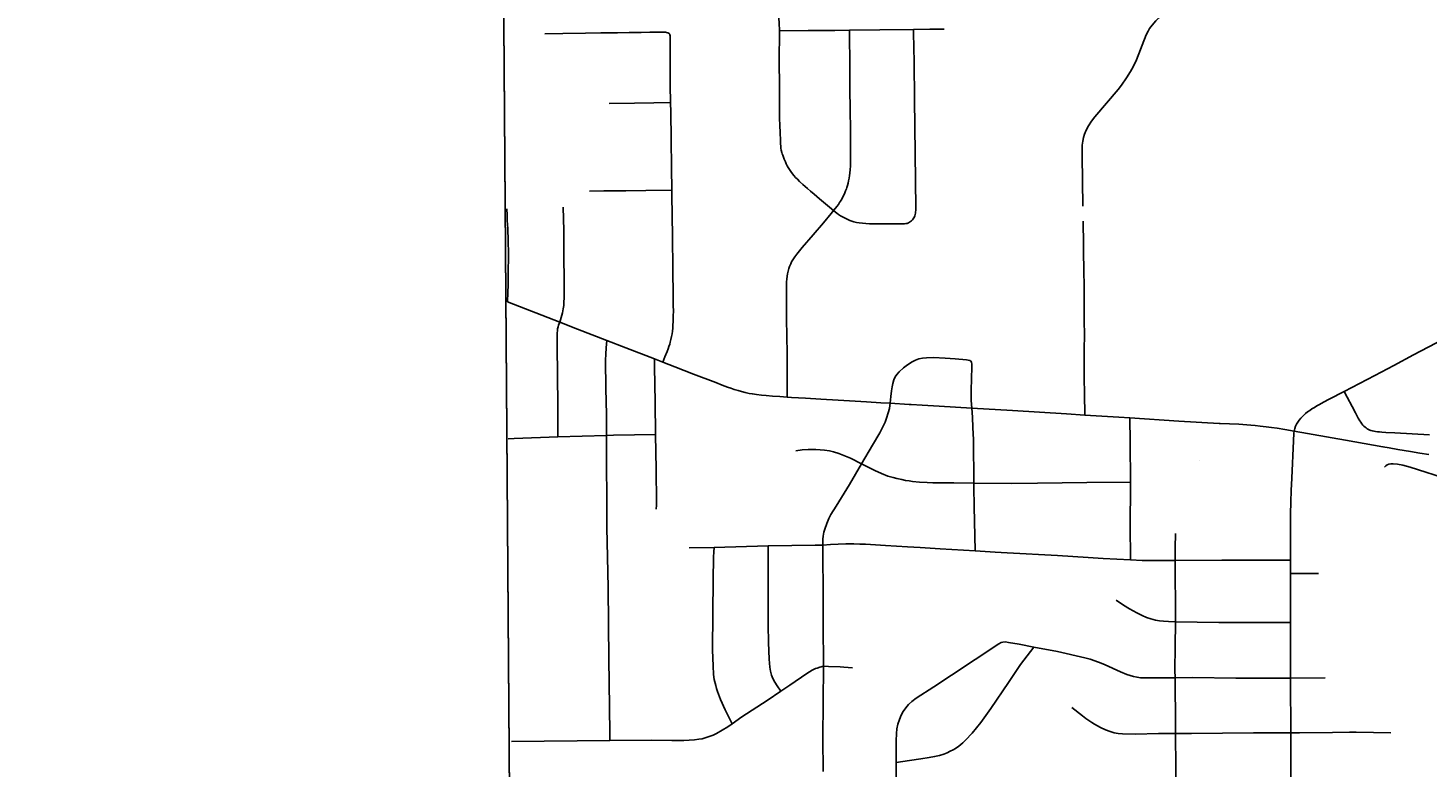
# Model space of a CAD drawing. Header units: feet. Extents: x 2113747 to 2516209, y 960708 to 1356798.
# Tile 21 of 92: x 2271117 to 2278482, y 1148108 to 1151998. Entities that reach past the tile are written whole.
import ezdxf

# ---------------------------------------------------------------- set-up
doc = ezdxf.new("R2010")
doc.units = ezdxf.units.FT
doc.header["$LTSCALE"] = 20
doc.header["$MEASUREMENT"] = 0
doc.linetypes.add('OhDOT_USTN3', pattern=[0.22, 0.165, -0.055])
for name, color, linetype in [('GM_X_Adjacent_County', 251, 'OhDOT_USTN3'), ('GM_X_City_Street', 251, 'Continuous'), ('GM_X_County', 251, 'OhDOT_USTN3'), ('GM_X_State_Location', 251, 'Continuous'), ('GM_X_State_Route', 1, 'Continuous'), ('GM_X_Township', 251, 'OhDOT_USTN3')]:
    doc.layers.add(name, color=color, linetype=linetype)
doc.styles.add('Styledgn030', font='dgn030.shx')

msp = doc.modelspace()

# ---------------------------------------------------------------- linework, layer by layer
at = {"layer": 'GM_X_Adjacent_County', "flags": 128}
msp.add_lwpolyline([(2192629.9, 1167519.5), (2192631.2, 1170403.5), (2192632.8, 1173672.8), (2192633.8, 1175629.5), (2192671.1, 1181169.3), (2192669.3, 1184775.1), (2192667.8, 1187766.9), (2192660.9, 1188884.7), (2192638, 1192623.1), (2192637, 1192687), (2192624.5, 1194837.8), (2192737.6, 1194839.7), (2198605.6, 1194974.2), (2199009.7, 1194982.8), (2204631.8, 1195039.6), (2205347.9, 1195050.5), (2205386.6, 1195051.1), (2205910.4, 1195059.1), (2205996.9, 1195060.4), (2208466.7, 1195086.6), (2214754.4, 1195227), (2218436, 1195308), (2224284, 1195428.9), (2225752.4, 1195457.9), (2225462.4, 1195534.2), (2225401.5, 1195595.2), (2225364.4, 1195690.5), (2225385.6, 1195870.7), (2225422.7, 1195968.7), (2225454.5, 1196101.2), (2225555.1, 1196175.4), (2225730, 1196146.2), (2225936.7, 1196103.9), (2226103.6, 1195950.2), (2226196.3, 1195762.1), (2226318.2, 1195778), (2226413.6, 1195876), (2226477.1, 1196119.8), (2226432.1, 1196339.7), (2226254.6, 1196527.8), (2226111.5, 1196633.7), (2226016.1, 1196776.8), (2225706.3, 1197037.8), (2225597.5, 1197214), (2225541.9, 1197428.6), (2225549.8, 1197574.3), (2225533.9, 1197682.9), (2225510.1, 1197751.8), (2225433.3, 1197823.4), (2225319.3, 1197810.1), (2225163, 1197849.8), (2225022.6, 1197884.3), (2224866.2, 1197995.8), (2224773.6, 1198237.6), (2224766.2, 1198416.3), (2224818.6, 1198832.8), (2224831.8, 1198917.6), (2224868.9, 1199050.1), (2224916.6, 1199124.2), (2224988.2, 1199164), (2225078.2, 1199177.2), (2225210.7, 1199142.8), (2225361.7, 1199058), (2225454.5, 1198986.5), (2225541.9, 1198975.9), (2225626.7, 1199020.9), (2225653.2, 1199068.6), (2225634.6, 1199164), (2225576.3, 1199317.6), (2225558.1, 1199409.1), (2225502.1, 1199640.9), (2225359.1, 1199810.4), (2225210.7, 1199887.3), (2225033.2, 1199916.4), (2224903.4, 1199927), (2224733.8, 1199887.3), (2224588.1, 1199836.9), (2224426.5, 1199852.8), (2224304.6, 1199924.4), (2224140.3, 1200009.2), (2224033.1, 1200099.2), (2223933.7, 1200223.8), (2223870.1, 1200324.4), (2223843.6, 1200456.9), (2223875.4, 1200570.8), (2223989.3, 1200713.9), (2224135, 1200891.4), (2224264.9, 1201013.3), (2224315.2, 1201058.3), (2224325.8, 1201095.4), (2224307.2, 1201143.1), (2224270.1, 1201185.5), (2224190.7, 1201257), (2224050.2, 1201262.3), (2223875.4, 1201254.4), (2223719.1, 1201259.7), (2223624.4, 1201296.8), (2223554.8, 1201352.4), (2223464.7, 1201458.4), (2223422.3, 1201569.7), (2223427.6, 1201646.5), (2223462.1, 1201752.5), (2223552.1, 1201842.6), (2223692.6, 1201903.5), (2223840.9, 1201967.1), (2223893.9, 1201998.9), (2223939, 1202043.9), (2223962.8, 1202134), (2223909.8, 1202269.1), (2223851.5, 1202340.7), (2223774.7, 1202356.6), (2223692.6, 1202348.6), (2223578.6, 1202303.6), (2223491.2, 1202258.5), (2223382.6, 1202226.8), (2223303.1, 1202247.9), (2223247.5, 1202300.9), (2223215.7, 1202377.8), (2223197.1, 1202483.7), (2223244.8, 1202642.7), (2223353.4, 1202799), (2223454.1, 1202942.1), (2223462.1, 1203018.9), (2223462.1, 1203064), (2223390.5, 1203188.5), (2223235.7, 1203282.8), (2223181.3, 1203339.3), (2223130.4, 1203395.8), (2223116.3, 1203463.6), (2223153, 1203562.4), (2223226.5, 1203633.1), (2223288.6, 1203695.2), (2223316.9, 1203765.9), (2223297.1, 1203887.3), (2223251.9, 1203949.5), (2223175.6, 1203974.9), (2223085.2, 1203955.1), (2223006.1, 1203918.4), (2222935.5, 1203853.4), (2222850.7, 1203698), (2222740.6, 1203607.6), (2222675.6, 1203593.5), (2222616.2, 1203610.5), (2222559.7, 1203698), (2222463.7, 1204073.8), (2222458, 1204285.7), (2222497.6, 1204359.1), (2222596.5, 1204452.4), (2222805.5, 1204585.1), (2222929.8, 1204675.6), (2222992, 1204740.5), (2223006.1, 1204788.6), (2222972.2, 1204847.9), (2222910.1, 1204912.9), (2222760.3, 1204955.2), (2222599.3, 1204969.4), (2222480.6, 1205008.9), (2222404.4, 1205076.7), (2222263.1, 1205240.6), (2222181.2, 1205336.6), (2222079.5, 1205407.3), (2221966.5, 1205441.2), (2221881.7, 1205472.2), (2221797, 1205516.5), (2221703.7, 1205619.2), (2221630.3, 1205687), (2221562.5, 1205698.3), (2221463.6, 1205681.3), (2221311, 1205613.5), (2221195.2, 1205576.8), (2221070.9, 1205582.4), (2220859, 1205622), (2220743.2, 1205681.3), (2220576.5, 1205822.6), (2220455, 1205944), (2220302.4, 1206023.1), (2220181, 1206074), (2220090.6, 1206150.3), (2220048.2, 1206308.5), (2220039.7, 1206483.6), (2219974.7, 1206616.4), (2219935.2, 1206709.7), (2219898.5, 1206817), (2219906.9, 1206918.7), (2220005.8, 1207031.7), (2220152.7, 1207136.3), (2220291.1, 1207226.7), (2220373.1, 1207288.8), (2220421.9, 1207378.1), (2220410.9, 1207565.9), (2220407.2, 1207760.7), (2220339.7, 1208008), (2220291, 1208255.3), (2220324.8, 1208431.4), (2220444.6, 1208768.6), (2220470.9, 1208944.7), (2220422.2, 1209154.5), (2220328.5, 1209281.8), (2220103.7, 1209491.7), (2219826.5, 1209709), (2219691.6, 1209851.3), (2219429.3, 1210203.5), (2219283.2, 1210473.3), (2219245.7, 1210694.3), (2219320.7, 1211065.2), (2219356.9, 1211201.2), (2219410.6, 1211402.4), (2219451.8, 1211743.4), (2219388.1, 1211971.9), (2219215.8, 1212230.4), (2219028.4, 1212466.5), (2218661.3, 1212777.4), (2218365.3, 1213088.4), (2218207.9, 1213346.9), (2218114.2, 1213710.3), (2218088, 1214032.6), (2218118, 1214403.5), (2218200.4, 1214647), (2218372.8, 1214973), (2218440.2, 1215096.6), (2218541.4, 1215411.3), (2218635, 1215696.1), (2218743.7, 1215898.4), (2218886.1, 1216149.4), (2219047.2, 1216370.4), (2219095.9, 1216516.6), (2219144.6, 1216741.4), (2219144.6, 1216921.2), (2219118.3, 1217142.2), (2219133.3, 1217333.3), (2219144.6, 1217520.7), (2219065.9, 1217816.6), (2219058.4, 1218048.9), (2219054.6, 1218326.2), (2219075.1, 1218515), (2219103.6, 1218655.5), (2219090, 1218753.5), (2219032.2, 1218921.9), (2218878.6, 1219180.4), (2218788.6, 1219296.6), (2218691.2, 1219360.2), (2218575.1, 1219379), (2218297.8, 1219382.7), (2217968.1, 1219292.8), (2217739.6, 1219274.1), (2217544.8, 1219307.8), (2217436.1, 1219296.6), (2217237.5, 1219296.6), (2217140.1, 1219345.3), (2217039, 1219457.7), (2216781, 1219756.6), (2216623.1, 1220057.1), (2216570, 1220251), (2216533.2, 1220570.4), (2216540.7, 1220686.5), (2216551.9, 1220843.9), (2216668.1, 1220915.1), (2216847.9, 1220915.1), (2217027.7, 1220836.4), (2217394.9, 1220686.5), (2217522.3, 1220769), (2217675.9, 1220956.3), (2217732.1, 1221094.9), (2217720.9, 1221244.8), (2217683.4, 1221394.7), (2217559.6, 1221466.3), (2217447.4, 1221394.7), (2217323.7, 1221398.4), (2217147.6, 1221465.8), (2216990.3, 1221615.7), (2216922.8, 1221671.9), (2216776.7, 1221754.3), (2216638.1, 1221784.3), (2216499.5, 1221758.1), (2216364.6, 1221701.9), (2216282.2, 1221679.4), (2216188.5, 1221761.8), (2216154.8, 1221904.2), (2216195, 1221993.3), (2217854.6, 1222013.8), (2218902.3, 1222026.2), (2221110.2, 1222044.8), (2224969.7, 1222054.4), (2226270.9, 1222054.4), (2227184.2, 1222047.2), (2228798.4, 1222028), (2230481.2, 1221983), (2231335, 1221970.9), (2233013.3, 1221964.2), (2233375.5, 1221985.7), (2235298.9, 1222030.3), (2235886, 1222018.9), (2238008.6, 1221951.6), (2239797.9, 1221947.1), (2240042.3, 1221946.5), (2240473.1, 1221945.4), (2240926.8, 1221944.3), (2242478.9, 1221940.4), (2243220.1, 1221938.8), (2246206.9, 1221908.5), (2259652.5, 1221764.6), (2265464.6, 1221710.9), (2271661.6, 1221657), (2271878.3, 1221655.1), (2272245.5, 1221652), (2272941.3, 1221646.2), (2272946, 1221095.4), (2272949.1, 1220734.4), (2272952.1, 1220381.2), (2272955.4, 1219996), (2272959.4, 1219526.6), (2272961.9, 1219224.8), (2272968.2, 1218487.3), (2272977.4, 1217406), (2272974.8, 1216501), (2272990.9, 1215563.4), (2273071.2, 1206556.1), (2273192.8, 1198453.5), (2273152, 1195400.2), (2273227.8, 1192712.3), (2273176, 1191452.9), (2273163.7, 1190519), (2273216.2, 1187364.3), (2273321.3, 1182083.5), (2273359.1, 1179653.6), (2273351.3, 1179125), (2273357.7, 1177775.8), (2273384.1, 1177023.3), (2273394.3, 1176620.2), (2273391.7, 1176176.2), (2273414.8, 1174719.8), (2273428, 1173103.9), (2273425.8, 1173043.6), (2273462.1, 1168895.5), (2273464.5, 1168621), (2273485.8, 1167056), (2273539.3, 1163371.7), (2273559.6, 1160545.6), (2273585.4, 1158808.2), (2273596.3, 1155295.4), (2273631.6, 1150488), (2273636.5, 1149823), (2273644.5, 1148717.3), (2273648.4, 1148193.1), (2273652, 1147705.5), (2273706.6, 1144116.6), (2273707.6, 1143905.8), (2273727.1, 1137671.6), (2273735.1, 1134958.5), (2273761.9, 1131307.3), (2273776.3, 1128907.7), (2273781.7, 1128012.6), (2273782.4, 1127896.3), (2273784.2, 1127598.8), (2273791.5, 1126394.8), (2273793.6, 1126045), (2273794.2, 1125937.8), (2273799.7, 1125028), (2273809.4, 1124393.2), (2273866, 1121326.5), (2273859.4, 1119169.8), (2273876.6, 1118816.7), (2273877.6, 1116829.3), (2273844.6, 1115019.5), (2273847.8, 1114656.2), (2273851, 1114280.8), (2273852.3, 1114201.4), (2273856.5, 1113636.4), (2273857.2, 1113574.9), (2273859.5, 1113280.7), (2273861.4, 1113068.9), (2273868, 1112293.9), (2273872.2, 1111793.8), (2273877.5, 1111173.5), (2273881.1, 1110747.6), (2273883.9, 1110420.3), (2273884.8, 1110318.2), (2273888.6, 1109866.3), (2273890, 1109707.5), (2273891.8, 1109492.1), (2273890.4, 1108659.3), (2273894.8, 1107881.1), (2273927.6, 1105260.2), (2273922.8, 1103968.8), (2273943.7, 1101977.2), (2274002.6, 1096381.5), (2274018.6, 1094549.4), (2274044.9, 1093010.2), (2274048.7, 1092052.6), (2274067.2, 1090515.4), (2273842.4, 1090510.7), (2272585.3, 1090487.3), (2271751, 1090471.4), (2270733.1, 1090435.2), (2268200, 1090404.7), (2267777.9, 1090417.9), (2267760.3, 1089303.9), (2267673.8, 1087761.6), (2267628.1, 1085889.8), (2267594, 1084591.7), (2267582.7, 1084034.8), (2267570.3, 1083741), (2267407.2, 1076550.8), (2267310.2, 1072879), (2267224, 1068545.6), (2267218.3, 1067679.9), (2267123.1, 1064546.5), (2267119.1, 1064405.2), (2267104.5, 1064277.9), (2267008.7, 1060529.1), (2266029.7, 1060557.9), (2264763.9, 1060590.1), (2264178.8, 1060604.7), (2263522.7, 1060622.5), (2262904.9, 1060648.5), (2262577.6, 1060658), (2262494, 1060660.5), (2262467.7, 1060661.6), (2262069.3, 1060670.2), (2259905, 1060723.2), (2259350.2, 1060738.4), (2254917, 1060859.8), (2252021.6, 1060939.2), (2251064.1, 1060965.4), (2247613.1, 1061077.2), (2245772.7, 1061157), (2240478.8, 1061338.5), (2240258.8, 1061346.5), (2239174.2, 1061389.9), (2237828.1, 1061435.5), (2234872.6, 1061543.7), (2228637.7, 1061772), (2226856.4, 1061837.2), (2226221.3, 1061860.2), (2224371, 1061928), (2218716.2, 1062135.2), (2216024.1, 1062233.7), (2214252.3, 1062298.5), (2212077.5, 1062441.6), (2210447.7, 1062486), (2205425.9, 1062621.2), (2204591.8, 1062651.7), (2204074.2, 1062670.6), (2204061.3, 1063896.1), (2204018.7, 1067962.2), (2204017.8, 1068050.4), (2203986, 1071081.2), (2203969.1, 1073268.3), (2203919.7, 1078642.6), (2203897.5, 1079534.1), (2203924.1, 1083121.6), (2203902.3, 1084169), (2203923.9, 1085136.9), (2203915.9, 1085866.3), (2203909.3, 1086297.6), (2203904.8, 1086751.9), (2203874, 1089335.2), (2203868.8, 1089766.1), (2203327, 1089754.3), (2199689.1, 1089719.7), (2199501.9, 1089724.5), (2198608.4, 1089725.7), (2198226.9, 1089714.9), (2197797.6, 1089712.6), (2197121.5, 1089708), (2195423.4, 1089702.7), (2195255.6, 1089694.6), (2194546.9, 1089678.2), (2193306.3, 1089676.1), (2192605.8, 1089671.9), (2192619.6, 1092103.3), (2192625.3, 1092537.8), (2192655.8, 1094119.7), (2192658.9, 1095336.3), (2192658, 1095922.6), (2192588.6, 1099321.9), (2192674.5, 1103192.8), (2192654.8, 1107795.5), (2192654.1, 1108034.1), (2192653, 1108439.7), (2192666.1, 1108661.5), (2192655.7, 1108900), (2192656.8, 1109082.6), (2192653.9, 1109924.3), (2192636.4, 1110046.8), (2192644.4, 1110728.7), (2192636.8, 1111737.7), (2192634.1, 1112042.6), (2192629.5, 1112563.6), (2192567, 1113876.2), (2192570.8, 1115766.5), (2192562.7, 1116200.3), (2192562.2, 1116521.2), (2192561.7, 1116842), (2192568.4, 1119398.8), (2192556.7, 1120002.2), (2192551.5, 1123337.2), (2192552.2, 1123393.2), (2192559.7, 1126775.7), (2192557.3, 1127768), (2192541.4, 1130026.9), (2192543.4, 1132645.5), (2192543.5, 1135846.7), (2192542.4, 1136084.5), (2192539.5, 1136744.2), (2192530.1, 1137575), (2192539.4, 1140482.2), (2192538.9, 1143380.8), (2192552.3, 1147211.2), (2192555.8, 1148675.9), (2192557.2, 1148924), (2192558, 1149453.5), (2192561.9, 1150576.9), (2192568.8, 1152460.6), (2192570.2, 1152862.8), (2192571.3, 1153175.8), (2192574.9, 1154176.3), (2192587.8, 1155252.3), (2192594.1, 1158494.9), (2192604.3, 1162456.4), (2192620.3, 1166969.1), (2192629.9, 1167519.5)], dxfattribs=at)
at = {"layer": 'GM_X_City_Street', "flags": 128}
for points in [[(2275070.2, 1151982.3), (2275068.1, 1152025), (2275066.8, 1152048.9), (2275065.5, 1152063.2), (2275063.8, 1152076.3), (2275060.7, 1152089.7), (2275057.3, 1152102.7), (2275053.8, 1152114.5), (2275049.5, 1152127.5), (2275040.8, 1152150.5), (2275034.3, 1152166.6), (2275028.7, 1152180.5), (2275023.4, 1152192.6), (2275019.1, 1152204), (2275015.2, 1152214.8), (2275012.1, 1152226.5), (2275009.6, 1152239.1), (2275007.4, 1152251.3), (2275005.7, 1152263.4), (2275003.9, 1152280.4), (2275002.6, 1152297.3), (2275002.2, 1152312.1), (2275002.3, 1152326.9), (2275002.1, 1152342.2)], [(2276666.2, 1151059.5), (2276662.4, 1151325.3), (2276663.4, 1151380.5), (2276665.7, 1151402.9), (2276669.6, 1151421.7), (2276675.1, 1151440), (2276683.8, 1151460.7), (2276696.2, 1151483.3), (2276712.4, 1151507.5), (2276730.4, 1151530.6), (2276852.1, 1151673.5), (2276870.2, 1151697.1), (2276896.7, 1151735), (2276917.8, 1151768.4), (2276932, 1151794.5), (2276948.6, 1151830.5), (2277000, 1151961.9), (2277009.5, 1151982.2), (2277017.6, 1151995.9), (2277031.1, 1152013.7), (2277050.8, 1152035.2), (2277078.9, 1152062.4)], [(2273835.3, 1151966.6), (2273930.5, 1151968.7), (2274050.7, 1151970.8), (2274129.8, 1151972.1), (2274217.9, 1151972.9), (2274278.9, 1151973.8), (2274342.5, 1151975), (2274389, 1151975.9), (2274436.3, 1151976.7), (2274455.5, 1151976.7), (2274465.4, 1151976.3), (2274471.1, 1151975.4), (2274475.9, 1151974.6), (2274482.4, 1151972.8), (2274487.2, 1151971.1), (2274490.6, 1151968.7)], [(2275355.5, 1151037.1), (2275281.7, 1151099.5), (2275252.2, 1151122.9), (2275234, 1151138.6), (2275217.9, 1151152.5), (2275194, 1151174.2), (2275176.7, 1151190.7), (2275164.9, 1151201.6), (2275155.4, 1151211.1), (2275146.3, 1151221.5), (2275138.5, 1151231.1), (2275130.2, 1151242), (2275123.3, 1151252.8), (2275116.8, 1151263.2), (2275111.6, 1151272.8), (2275106.3, 1151282.8), (2275101.6, 1151293.2), (2275095.1, 1151308.4), (2275091.2, 1151318.4), (2275087.7, 1151327.9), (2275085.1, 1151335.3), (2275082.9, 1151343.2), (2275079.9, 1151354.9), (2275078.2, 1151366.2), (2275077.3, 1151376.2), (2275076.4, 1151388.3), (2275075.6, 1151401.3), (2275075.1, 1151418.3), (2275074.3, 1151435.7), (2275073.9, 1151456.5), (2275073, 1151476.9), (2275072.1, 1151493.4), (2275071.3, 1151514.7), (2275070.8, 1151536.4), (2275070.4, 1151556.4), (2275070.9, 1151592.4), (2275070.5, 1151694), (2275069.2, 1151821.3), (2275070.2, 1151982.3)], [(2275070.2, 1151982.3), (2275221, 1151984.1), (2275362.6, 1151985.4), (2275438.1, 1151986.3)], [(2275355.5, 1151037.1), (2275366.1, 1151050.3), (2275373, 1151059), (2275380.8, 1151069.8), (2275386.9, 1151079), (2275390.8, 1151085.7), (2275394.7, 1151092), (2275399.5, 1151100.2), (2275403.8, 1151108.9), (2275408.6, 1151118.5), (2275413.9, 1151129.8), (2275418.6, 1151141), (2275422.5, 1151151), (2275425, 1151158.6), (2275428.7, 1151169.7), (2275431.7, 1151181), (2275434.3, 1151193.6), (2275436.9, 1151208.3), (2275439.1, 1151221.8), (2275440.8, 1151234.8), (2275442.6, 1151253), (2275443.9, 1151271.3), (2275444.8, 1151297.3), (2275444.8, 1151322.1), (2275444, 1151452.4), (2275442.3, 1151576.1), (2275441.4, 1151669.5), (2275440.2, 1151743.8), (2275440.2, 1151816.7), (2275438.5, 1151952.6), (2275438.1, 1151986.3)], [(2275438.1, 1151986.3), (2275598.8, 1151989.2), (2275774.9, 1151990.7)], [(2275769.8, 1150988.7), (2275774.1, 1150993.6), (2275777.6, 1150998.3), (2275780.6, 1151003.5), (2275783.2, 1151009.6), (2275784.9, 1151015.7), (2275786.3, 1151022.6), (2275786.7, 1151029.6), (2275787.1, 1151037.8), (2275787.1, 1151050.8), (2275784.7, 1151336.6), (2275780.9, 1151622.3), (2275779.2, 1151818.6), (2275775.4, 1151972.8), (2275774.9, 1151990.7)], [(2275774.9, 1151990.7), (2275861.1, 1151991.7), (2275937.5, 1151992.5)], [(2274497.5, 1151605.8), (2274496.1, 1151696), (2274495.3, 1151830.2), (2274495.8, 1151907.9), (2274495.8, 1151944), (2274495.4, 1151957.4), (2274494.5, 1151962.4), (2274492.8, 1151966.3), (2274490.6, 1151968.7)], [(2274174.7, 1151601.4), (2274308.5, 1151603.1), (2274409.7, 1151604.4), (2274497.5, 1151605.8)], [(2274504.2, 1151143.9), (2274502.4, 1151261.8), (2274500.8, 1151412.9), (2274498.2, 1151555.7), (2274497.5, 1151605.8)], [(2274071, 1151139.6), (2274145.7, 1151140.1), (2274262.5, 1151141.7), (2274366.7, 1151143), (2274504.2, 1151143.9)], [(2274457, 1150238.7), (2274468.2, 1150266.4), (2274479.9, 1150295.6), (2274484.7, 1150308.6), (2274489, 1150320.8), (2274493.4, 1150334.2), (2274495.9, 1150343.8), (2274499.4, 1150357.7), (2274502.9, 1150373.3), (2274505.5, 1150388.1), (2274507.3, 1150402.9), (2274508.6, 1150418.5), (2274509.9, 1150435), (2274510.8, 1150450.6), (2274511.2, 1150468.4), (2274511.7, 1150485.4), (2274512.1, 1150506.6), (2274511.7, 1150539.6), (2274510.8, 1150588.3), (2274509.6, 1150727.2), (2274507.9, 1150903.1), (2274504.5, 1151118.9), (2274504.2, 1151143.9)], [(2273639.5, 1150556.7), (2273641.3, 1150605.3), (2273642.3, 1150647), (2273643, 1150683.1), (2273643.5, 1150729.2), (2273644.8, 1150782.1), (2273644.8, 1150808.2), (2273644.4, 1150834.2), (2273643.9, 1150854.2), (2273643.6, 1150876.5), (2273642.7, 1150899.8), (2273641.8, 1150919.8), (2273640.9, 1150943.2), (2273638.7, 1150984.4), (2273637.5, 1151013.2), (2273635.6, 1151046)], [(2273914.5, 1150449.5), (2273922.7, 1150474.6), (2273928.5, 1150498.1), (2273933.2, 1150520.3), (2273935.4, 1150537.7), (2273936.7, 1150555.9), (2273937.6, 1150576.7), (2273938, 1150601.9), (2273937.8, 1150631.5), (2273937.4, 1150700.3), (2273936.3, 1150765.8), (2273935.4, 1150932.8), (2273932.4, 1151054.1)], [(2275111.3, 1150055.2), (2275111.3, 1150080.9), (2275111.3, 1150285.3), (2275108.3, 1150466.4), (2275106.6, 1150593.6), (2275106.6, 1150619.7), (2275107.1, 1150643.1), (2275107.9, 1150661.8), (2275109.3, 1150676.1), (2275111, 1150691.3), (2275113.2, 1150704.3), (2275116.2, 1150718.7), (2275120.2, 1150732.1), (2275123.6, 1150742.5), (2275129.4, 1150757), (2275134.1, 1150766.9), (2275140.5, 1150777.7), (2275151.6, 1150794.4), (2275161.9, 1150807.7), (2275189.7, 1150842.4), (2275247, 1150910.1), (2275302.2, 1150973.1), (2275342.4, 1151021.5), (2275355.5, 1151037.1)], [(2275769.8, 1150988.7), (2275764.5, 1150983.5), (2275759.8, 1150979.6), (2275754.1, 1150975.7), (2275748.5, 1150972.2), (2275741.5, 1150969.6), (2275735, 1150968.3), (2275727.6, 1150967.4), (2275716.8, 1150967), (2275699.8, 1150967), (2275590.8, 1150967.5), (2275543.9, 1150968), (2275524.8, 1150968.9), (2275507.5, 1150970.2), (2275490.1, 1150972.3), (2275474.9, 1150974.9), (2275461, 1150978.4), (2275451, 1150981.5), (2275441.5, 1150984.9), (2275430.6, 1150989.3), (2275419.3, 1150994.5), (2275408.5, 1151000), (2275398.9, 1151005.4), (2275390.7, 1151010.2), (2275380.3, 1151017.1), (2275372.5, 1151023.2), (2275364.6, 1151029.3), (2275355.5, 1151037.1)], [(2276676.2, 1149960.6), (2276674.6, 1150074.2), (2276673.8, 1150155), (2276673.8, 1150191.5), (2276673.8, 1150227.1), (2276673.8, 1150264.9), (2276673.8, 1150302.2), (2276674.7, 1150387.3), (2276674.3, 1150452.9), (2276673.5, 1150526.7), (2276673.5, 1150577.1), (2276673.1, 1150660.9), (2276671.8, 1150699.5), (2276671, 1150751.2), (2276670.1, 1150792), (2276669.3, 1150857.2), (2276668.5, 1150981.8)], [(2278041, 1150084), (2278202.1, 1150169.5), (2278302.9, 1150222.4), (2278405.8, 1150277), (2278484, 1150318.2), (2278566.9, 1150361.9), (2278680.8, 1150422.4), (2278816.3, 1150493.5), (2278899.2, 1150537.2)], [(2273905.1, 1149846.7), (2273904.8, 1150032.1), (2273903.1, 1150150.4), (2273900.3, 1150344.1), (2273900.8, 1150382.8), (2273903.4, 1150414.7), (2273905.4, 1150424.8), (2273908, 1150433.3), (2273914.5, 1150449.5)], [(2274160.2, 1149853.8), (2274160, 1149963.2), (2274157.4, 1150101.2), (2274155.4, 1150250.2), (2274156.5, 1150281.4), (2274158.6, 1150314.4), (2274162, 1150353.5)], [(2274418.2, 1149858.1), (2274417.2, 1150028), (2274413.8, 1150213.9), (2274413.4, 1150255.8)], [(2275653.3, 1150022.8), (2275656.4, 1150058.6), (2275659.7, 1150087.6), (2275663, 1150108.7), (2275666.9, 1150127.5), (2275672.6, 1150146.3), (2275679.3, 1150161.2), (2275688.2, 1150175), (2275700.8, 1150189), (2275723.3, 1150209.4), (2275744.1, 1150225.5), (2275768.1, 1150240.2), (2275785.9, 1150248.8), (2275804.1, 1150255.8), (2275822.8, 1150259.7), (2275844.3, 1150261.9), (2275880.3, 1150263.3), (2275941.4, 1150261), (2275995.6, 1150257.4), (2276053.6, 1150251.2), (2276072.5, 1150248.3), (2276077.3, 1150244.8), (2276080.7, 1150238.3), (2276082.9, 1150228.7), (2276083.3, 1150217), (2276080.7, 1150150.2), (2276079.5, 1150093.7), (2276079.3, 1150036.8), (2276082, 1149996.4)], [(2277778.6, 1149876.7), (2277782.1, 1149890.4), (2277786.2, 1149902.8), (2277791.2, 1149913.5), (2277797.2, 1149923.9), (2277804.4, 1149933.5), (2277812.9, 1149943.7), (2277820.6, 1149951.9), (2277828.8, 1149960.7), (2277838.7, 1149968.8), (2277849.1, 1149977), (2277860.4, 1149985.3), (2277872.1, 1149993.1), (2277884.7, 1150000.9), (2277898.3, 1150009.3), (2277911.7, 1150016.9), (2277932.9, 1150028.5), (2277962.2, 1150043.8), (2278041, 1150084)], [(2278041, 1150084), (2278056.8, 1150054.5), (2278083.2, 1150005.2), (2278100.2, 1149972.8), (2278115.4, 1149944.6), (2278123.5, 1149930.3), (2278128.8, 1149922.4), (2278134.9, 1149913.7), (2278140.1, 1149907.7), (2278144.8, 1149902.9), (2278151.8, 1149896.8), (2278156.8, 1149892.9), (2278163.1, 1149888.5), (2278170.1, 1149884.7), (2278176.2, 1149882), (2278181.6, 1149879.8), (2278189.6, 1149877.2), (2278198.7, 1149875.1), (2278206.5, 1149873.8), (2278216.5, 1149872.4), (2278226.9, 1149871.6), (2278239.5, 1149870.7), (2278259.9, 1149869.4), (2278307.3, 1149866.8), (2278489.6, 1149857.1)], [(2275502.2, 1149703.6), (2275560.2, 1149802.2), (2275598.4, 1149867.6), (2275616.9, 1149902.7), (2275626.3, 1149923.9), (2275633.9, 1149944), (2275642.4, 1149971.7), (2275648.6, 1149995.7), (2275651.6, 1150010.4), (2275653.3, 1150022.8)], [(2276092.7, 1149602.7), (2276091.2, 1149831.1), (2276088.5, 1149895.6), (2276085.5, 1149950.4), (2276082, 1149996.4)], [(2276916.7, 1149607.6), (2276915.2, 1149818.6), (2276913.7, 1149945.9)], [(2273643.3, 1149835.7), (2273675.1, 1149837.1), (2273905.1, 1149846.7)], [(2273905.1, 1149846.7), (2274160.2, 1149853.8)], [(2274160.2, 1149853.8), (2274197.8, 1149854.9), (2274418.2, 1149858.1)], [(2274178.4, 1148247.9), (2274178, 1148286.7), (2274175.1, 1148554.7), (2274173.6, 1148672.7), (2274168.6, 1149052.8), (2274166.5, 1149212.3), (2274161.4, 1149368.9), (2274160.2, 1149853.8)], [(2274421.2, 1149465.7), (2274423.1, 1149485.8), (2274424, 1149502), (2274421.2, 1149673.4), (2274418.2, 1149858.1)], [(2277758.5, 1149196.4), (2277758.8, 1149292.7), (2277759.4, 1149439.5), (2277760.4, 1149504.5), (2277762.4, 1149563.6), (2277765.4, 1149628.1), (2277774.9, 1149825.6), (2277777.4, 1149865.1), (2277778.6, 1149876.7)], [(2275156.6, 1149773.1), (2275189.8, 1149777.3), (2275221.8, 1149779.7), (2275261.2, 1149779.4), (2275307, 1149775.9), (2275332.9, 1149771.9), (2275355.2, 1149766.6), (2275383.5, 1149758.1), (2275417.7, 1149745), (2275444.2, 1149732.9), (2275502.2, 1149703.6)], [(2275298.2, 1149275.6), (2275298.4, 1149284.9), (2275298.6, 1149294.5), (2275299.3, 1149307), (2275300.9, 1149322.5), (2275304.7, 1149344.1), (2275309.2, 1149359.3), (2275318.8, 1149390.2), (2275329.8, 1149417), (2275340.3, 1149436.9), (2275368.3, 1149481), (2275438.4, 1149595.9), (2275502.2, 1149703.6)], [(2275502.2, 1149703.6), (2275571.4, 1149669.4), (2275607.4, 1149652.9), (2275640.9, 1149639.8), (2275668.9, 1149631.6), (2275688.7, 1149625.9), (2275713.4, 1149620.7), (2275734.2, 1149616.4), (2275752, 1149613.8), (2275771.1, 1149611.3), (2275806.8, 1149608), (2275848, 1149605.5), (2275878, 1149604.6), (2275987.8, 1149603.2), (2276092.7, 1149602.7)], [(2278253.5, 1149687), (2278260.2, 1149693.1), (2278267.7, 1149698.2), (2278275.7, 1149701.8), (2278287.4, 1149704.3), (2278299.7, 1149704.5), (2278321.9, 1149702.1), (2278350.5, 1149696.7), (2278388.3, 1149686.9), (2278597, 1149620.1), (2278647.6, 1149601.1), (2278658.7, 1149595.7), (2278671.7, 1149588.8), (2278682, 1149580.4), (2278692.6, 1149569), (2278702.9, 1149553.3), (2278718.2, 1149529.3)], [(2276092.7, 1149602.7), (2276293.6, 1149601.2), (2276428.1, 1149602.6), (2276687.4, 1149605.3), (2276916.7, 1149607.6)], [(2276099.7, 1149245.9), (2276095.1, 1149479.7), (2276092.9, 1149581.5), (2276092.7, 1149602.7)], [(2276918.1, 1149198.3), (2276917.7, 1149226.3), (2276915.6, 1149356.7), (2276916.7, 1149607.6)], [(2277152.2, 1149195.7), (2277152, 1149262.4), (2277153.2, 1149337.2)], [(2274595.1, 1149262.5), (2274726.8, 1149263.4)], [(2274820.9, 1148336.1), (2274785.2, 1148409.3), (2274760.1, 1148464), (2274744.8, 1148506.2), (2274739.7, 1148521.3), (2274735.1, 1148537.3), (2274727.7, 1148569.2), (2274724, 1148595.2), (2274720.9, 1148641), (2274718.2, 1148723.1), (2274720.4, 1148918.6), (2274721.7, 1149091.9), (2274723.4, 1149211.8), (2274725, 1149240.4), (2274726.8, 1149263.4)], [(2274726.8, 1149263.4), (2275011.4, 1149272.1)], [(2275078.3, 1148506.7), (2275058.4, 1148534.7), (2275046.3, 1148554.3), (2275035.9, 1148573.4), (2275028.9, 1148591.2), (2275023.3, 1148613.4), (2275019.9, 1148634.4), (2275017.7, 1148654.8), (2275016, 1148676.5), (2275013.5, 1148763.5), (2275011.7, 1148855), (2275010.9, 1148941.9), (2275010.3, 1149016.5), (2275011.2, 1149085.3), (2275011.4, 1149272.1)], [(2275011.4, 1149272.1), (2275012.7, 1149272.1), (2275134.8, 1149273.4), (2275257.5, 1149275.1), (2275298.2, 1149275.6)], [(2275298.2, 1149275.6), (2275338.4, 1149279.5), (2275420.1, 1149283.4), (2275461.3, 1149283.1), (2275493, 1149281.6), (2275523.9, 1149280.5), (2275628, 1149274.2), (2275743.6, 1149266.3), (2275810.8, 1149262.8), (2275915.1, 1149256.7), (2276099.7, 1149245.9)], [(2275301.4, 1148638.2), (2275301.6, 1148665.1), (2275300.9, 1148837.3), (2275300, 1148978.1), (2275298.2, 1149275.6)], [(2276099.7, 1149245.9), (2276206.1, 1149239.7), (2276267.8, 1149236.1), (2276533.4, 1149220.8), (2276694.2, 1149210.7), (2276773.5, 1149205.5), (2276918.1, 1149198.3)], [(2276918.1, 1149198.3), (2276978.9, 1149195.7), (2277033.2, 1149195.2), (2277152.2, 1149195.7)], [(2277152.2, 1149195.7), (2277398.6, 1149196.5), (2277758.5, 1149196.4)], [(2277153.6, 1148872.8), (2277154.7, 1148967.6), (2277152.3, 1149114.5), (2277152.2, 1149195.7)], [(2277758.8, 1149126.8), (2277758.5, 1149196.4)], [(2277758.8, 1148868.2), (2277758.5, 1149070.3), (2277758.8, 1149126.8)], [(2277758.8, 1149126.8), (2277905.6, 1149126.3)], [(2276842.6, 1148986), (2276880.7, 1148960.5), (2276911.3, 1148941.5), (2276931.3, 1148929.8), (2276951.4, 1148918.8), (2276978.3, 1148905.3), (2277000.9, 1148895.7), (2277023.9, 1148887.9), (2277048.2, 1148881.4), (2277069.1, 1148877.9), (2277090.8, 1148875.3), (2277116.4, 1148873.6), (2277153.6, 1148872.8)], [(2277151.4, 1148578), (2277151, 1148617.1), (2277152, 1148740.9), (2277153.6, 1148872.8)], [(2277153.6, 1148872.8), (2277381.4, 1148868.1), (2277758.8, 1148868.2)], [(2277759.4, 1148575.1), (2277758.9, 1148768.7), (2277758.8, 1148868.2)], [(2275684.3, 1148132.3), (2275684.4, 1148245.5), (2275685.6, 1148283.9), (2275688.5, 1148308.9), (2275693.8, 1148334.1), (2275701.5, 1148359), (2275710.5, 1148380.2), (2275721.6, 1148400.4), (2275734.7, 1148419.4), (2275749.7, 1148436.8), (2275766.6, 1148452.3), (2275790.2, 1148469.9), (2275883.3, 1148529.9), (2275976.3, 1148591.6), (2276224, 1148756.4), (2276236.2, 1148763), (2276246.2, 1148765.6), (2276258.8, 1148766.4), (2276274.8, 1148764.2), (2276332, 1148754.2), (2276408, 1148739.5)], [(2275684.3, 1148132.3), (2275755.1, 1148142.6), (2275813.6, 1148150.9), (2275857.5, 1148157.8), (2275886.6, 1148163), (2275912.5, 1148169.1), (2275934.8, 1148176.4), (2275953, 1148183.4), (2275968.2, 1148190.7), (2275983.9, 1148198.5), (2275996.9, 1148205.9), (2276013.8, 1148217.6), (2276035.1, 1148235), (2276049.3, 1148248.7), (2276083.8, 1148285.8), (2276129.3, 1148342.5), (2276183.1, 1148415.9), (2276275.7, 1148552.5), (2276339.2, 1148647.1), (2276408, 1148739.5)], [(2276408, 1148739.5), (2276534, 1148715.2), (2276677.1, 1148682.5), (2276705.6, 1148675.5), (2276730.4, 1148667.8), (2276763.6, 1148654.8), (2276784.6, 1148646), (2276864.5, 1148608.3), (2276898.1, 1148595.2), (2276932.5, 1148584.5), (2276951.6, 1148580.4), (2276969.5, 1148578.1), (2276986.5, 1148577.2), (2277002.9, 1148577.1), (2277151.4, 1148578)], [(2275078.3, 1148506.7), (2275125.1, 1148538.6), (2275214.3, 1148600), (2275242.2, 1148617.2), (2275259.7, 1148625.8), (2275268.9, 1148629), (2275283.2, 1148633.9), (2275301.4, 1148638.2)], [(2275299.5, 1148083.8), (2275299.1, 1148259.7), (2275301.4, 1148638.2)], [(2275301.4, 1148638.2), (2275328.4, 1148637.3), (2275389.4, 1148635.3), (2275408.8, 1148634), (2275453.9, 1148629.8)], [(2277151.4, 1148578), (2277244.6, 1148578.5), (2277470.6, 1148576.2), (2277759.4, 1148575.1)], [(2277154, 1148284.3), (2277153.6, 1148322.3), (2277151.4, 1148578)], [(2277759.4, 1148575.1), (2277941.8, 1148576.6)], [(2277760.3, 1148288.1), (2277760.3, 1148353.1), (2277759.6, 1148500.4), (2277759.4, 1148575.1)], [(2274820.9, 1148336.1), (2274873.3, 1148372.8), (2275005.9, 1148457.4), (2275078.3, 1148506.7)], [(2276608.1, 1148421.3), (2276664.4, 1148376.9), (2276682.6, 1148363.6), (2276713.1, 1148342.3), (2276727.4, 1148333.4), (2276758.8, 1148316.5), (2276785.4, 1148303.7), (2276809.9, 1148294.3), (2276832.1, 1148288.3), (2276851.6, 1148285.3), (2276875.5, 1148283.1), (2276944.4, 1148281.5), (2277065.4, 1148283.7), (2277154, 1148284.3)], [(2274178.4, 1148247.9), (2274396.7, 1148248.8), (2274504.8, 1148246.8), (2274567.1, 1148248.3), (2274622.7, 1148251.5), (2274646.4, 1148254.4), (2274664.1, 1148256.9), (2274680.2, 1148261.5), (2274699.8, 1148268), (2274722, 1148276.4), (2274739.5, 1148285), (2274769.6, 1148301.8), (2274798.2, 1148320), (2274820.9, 1148336.1)], [(2277154, 1148284.3), (2277238.9, 1148284.8), (2277564.9, 1148288.2), (2277658.5, 1148287.5), (2277760.3, 1148288.1)], [(2277759.4, 1147809.5), (2277760.4, 1148038.5), (2277760.3, 1148288.1)], [(2277760.3, 1148288.1), (2277805.6, 1148288.4), (2277980.6, 1148290), (2278069, 1148290.6), (2278105, 1148291), (2278286.8, 1148287.2)], [(2273660.9, 1148242.4), (2274178.4, 1148247.9)], [(2277153, 1147809), (2277153.6, 1147874.4), (2277155.6, 1148007.8), (2277155.9, 1148102.4), (2277154, 1148284.3)], [(2275683.4, 1147806), (2275683.9, 1147923.6), (2275684.2, 1148053.7), (2275684.3, 1148132.3)]]:
    msp.add_lwpolyline(points, dxfattribs=at)
at = {"layer": 'GM_X_County', "flags": 128}
msp.add_lwpolyline([(2353397.3, 1222450.6), (2356857.8, 1222526.2), (2358764.2, 1222567.9), (2364179.8, 1222723), (2365829.3, 1222755.4), (2369644.5, 1222836), (2372194.3, 1222881.1), (2374472.3, 1222923.6), (2379690, 1223029.2), (2379735.3, 1219825.9), (2379742.5, 1219374.1), (2379833.5, 1216178.2), (2380013.7, 1209139.3), (2380002.9, 1203412.7), (2380022.1, 1202248.7), (2380179.5, 1195355.7), (2380181.1, 1194352.1), (2380358.7, 1187411.8), (2380412.2, 1186569.4), (2380419, 1184192.9), (2380463.4, 1181822.8), (2380682.1, 1170162.6), (2380745.6, 1166807.5), (2380770.9, 1165044.4), (2380823.5, 1161381.7), (2380824.4, 1161039), (2380878.4, 1157551.6), (2380892.1, 1156694), (2381025.8, 1152330.2), (2381034.1, 1152022.9), (2381157.7, 1145149.6), (2381235.2, 1140057.3), (2381268.9, 1137567.7), (2381333.6, 1132856.3), (2381336.2, 1132676.3), (2381342.7, 1132209.7), (2381380.2, 1130882.5), (2381387.9, 1130504.3), (2381408.6, 1129490.6), (2381421.5, 1128859.1), (2381523.9, 1123852.6), (2381544, 1122871.8), (2381624.1, 1118858), (2381679.2, 1116097), (2382044.1, 1104151.5), (2382074.4, 1096083.3), (2382125.5, 1091786.6), (2380307.4, 1091765.7), (2379220.6, 1091753.5), (2378988.2, 1091750.9), (2374063.3, 1091695.8), (2368828.8, 1091636.7), (2365146.5, 1091594.1), (2364291.2, 1091584.2), (2363494.4, 1091575), (2360810.6, 1091544.4), (2360599, 1091542), (2358847.6, 1091522.2), (2355371.4, 1091476.5), (2352195.1, 1091434.8), (2348514, 1091386.5), (2345660.7, 1091348.1), (2342696.5, 1091308), (2341798.6, 1091295.9), (2335156.9, 1091206), (2333215.9, 1091179.6), (2331836.7, 1091160.8), (2328725.2, 1091118.3), (2328614.6, 1091116.8), (2326938, 1091094), (2326731.9, 1091091.2), (2324107.7, 1091055.6), (2318106.7, 1090974.3), (2313863.2, 1090916.7), (2307056.5, 1090902.7), (2301402.5, 1090840.2), (2299895.2, 1090830.9), (2299145.4, 1090827), (2298147.3, 1090820), (2294564.9, 1090799.7), (2294189.7, 1090794.9), (2291695.4, 1090779.5), (2287536.2, 1090732.9), (2283974.2, 1090692.1), (2281183.7, 1090660.2), (2280571.3, 1090645.8), (2279736.9, 1090638.3), (2276110.5, 1090564), (2275964.5, 1090560.6), (2275353.8, 1090543.6), (2275299.8, 1090544.7), (2274067.2, 1090515.4), (2274048.7, 1092052.6), (2274044.9, 1093010.2), (2274018.6, 1094549.4), (2274002.6, 1096381.5), (2273943.7, 1101977.2), (2273922.8, 1103968.8), (2273927.6, 1105260.2), (2273894.8, 1107881.1), (2273890.4, 1108659.3), (2273891.8, 1109492.1), (2273890, 1109707.5), (2273888.6, 1109866.3), (2273884.8, 1110318.2), (2273883.9, 1110420.3), (2273881.1, 1110747.6), (2273877.5, 1111173.5), (2273872.2, 1111793.8), (2273868, 1112293.9), (2273861.4, 1113068.9), (2273859.5, 1113280.7), (2273857.2, 1113574.9), (2273856.5, 1113636.4), (2273852.3, 1114201.4), (2273851, 1114280.8), (2273847.8, 1114656.2), (2273844.6, 1115019.5), (2273877.6, 1116829.3), (2273876.6, 1118816.7), (2273859.4, 1119169.8), (2273866, 1121326.5), (2273809.4, 1124393.2), (2273799.7, 1125028), (2273794.2, 1125937.8), (2273793.6, 1126045), (2273791.5, 1126394.8), (2273784.2, 1127598.8), (2273782.4, 1127896.3), (2273781.7, 1128012.6), (2273776.3, 1128907.7), (2273761.9, 1131307.3), (2273735.1, 1134958.5), (2273727.1, 1137671.6), (2273707.6, 1143905.8), (2273706.6, 1144116.6), (2273652, 1147705.5), (2273648.4, 1148193.1), (2273644.5, 1148717.3), (2273636.5, 1149823), (2273631.6, 1150488), (2273596.3, 1155295.4), (2273585.4, 1158808.2), (2273559.6, 1160545.6), (2273539.3, 1163371.7), (2273485.8, 1167056), (2273464.5, 1168621), (2273462.1, 1168895.5), (2273425.8, 1173043.6), (2273428, 1173103.9), (2273414.8, 1174719.8), (2273391.7, 1176176.2), (2273394.3, 1176620.2), (2273384.1, 1177023.3), (2273357.7, 1177775.8), (2273351.3, 1179125), (2273359.1, 1179653.6), (2273321.3, 1182083.5), (2273216.2, 1187364.3), (2273163.7, 1190519), (2273176, 1191452.9), (2273227.8, 1192712.3), (2273152, 1195400.2), (2273192.8, 1198453.5), (2273071.2, 1206556.1), (2272990.9, 1215563.4), (2272974.8, 1216501), (2272977.4, 1217406), (2272968.2, 1218487.3), (2272961.9, 1219224.8), (2272959.4, 1219526.6), (2272955.4, 1219996), (2272952.1, 1220381.2), (2272949.1, 1220734.4), (2272946, 1221095.4), (2272941.3, 1221646.2), (2274225.6, 1221624.2), (2276583.5, 1221584), (2279435.7, 1221566.7), (2287284, 1221585.8), (2287633.6, 1221586.7), (2288155.2, 1221588), (2289132.5, 1221589), (2291838.4, 1221591.7), (2294723.8, 1221588), (2295595.2, 1221590.6), (2298613, 1221604.6), (2299175.1, 1221608.8), (2303374.4, 1221676), (2308425.8, 1221766), (2313088.3, 1221841.3), (2315599.9, 1221874.5), (2319071, 1221920.3), (2326583.9, 1222060.9), (2327982.2, 1222075.8), (2333341.1, 1222132.7), (2335681.5, 1222157.3), (2338510.3, 1222201), (2341238.8, 1222244.5), (2343737.4, 1222286.4), (2344323.7, 1222288.3), (2349299.7, 1222361.1), (2350843.4, 1222394.8), (2353397.3, 1222450.6)], dxfattribs=at)
at = {"layer": 'GM_X_State_Route', "flags": 128}
for points in [[(2273639.5, 1150556.7), (2273914.5, 1150449.5), (2274007.5, 1150413), (2274162, 1150353.5), (2274261.5, 1150315.2), (2274413.4, 1150255.8), (2274457, 1150238.7), (2274519.4, 1150214.4), (2274618.8, 1150175.2), (2274735.6, 1150131.3), (2274768.6, 1150118.7), (2274796.4, 1150108.3), (2274814.6, 1150101.8), (2274832.9, 1150095.7), (2274853.2, 1150089.1), (2274871.5, 1150083.9), (2274890.1, 1150079.2), (2274911, 1150074.8), (2274928.4, 1150071.7), (2274949.6, 1150068.8), (2274975.2, 1150065.6), (2275001.3, 1150063), (2275033.4, 1150060.4), (2275071.7, 1150057.7), (2275111.3, 1150055.2), (2275132.9, 1150053.9), (2275207.1, 1150049.5), (2275288.8, 1150044.7), (2275378.7, 1150039), (2275528.9, 1150029.8), (2275604.4, 1150025.4), (2275653.3, 1150022.8), (2275753.4, 1150016.2), (2275763.1, 1150015.7)], [(2275763.1, 1150015.7), (2275820.7, 1150012.3), (2275910.1, 1150007.2), (2276082, 1149996.4), (2276296.6, 1149984), (2276581.4, 1149966.4), (2276676.2, 1149960.6), (2276856.4, 1149949.6), (2276913.7, 1149945.9), (2277170.8, 1149929.2), (2277384, 1149916.8)], [(2277384, 1149916.8), (2277388.2, 1149916.5), (2277487.7, 1149912.1), (2277508.9, 1149911.3), (2277529.3, 1149909.9), (2277549.7, 1149908.2), (2277573.2, 1149906), (2277598.8, 1149903), (2277630.5, 1149899), (2277659.2, 1149895.1), (2277689.6, 1149890.8), (2277728.4, 1149885), (2277778.6, 1149876.7), (2278048.8, 1149828.7), (2278245.6, 1149793.8), (2278278.4, 1149787.9)], [(2278278.4, 1149787.9), (2278324.3, 1149779.8), (2278391.1, 1149768.5), (2278439.7, 1149760.2), (2278487, 1149752.9)]]:
    msp.add_lwpolyline(points, dxfattribs=at)
at = {"layer": 'GM_X_Township', "flags": 128}
msp.add_lwpolyline([(2273464.5, 1168621), (2274221.7, 1168649.1), (2275701.7, 1168644.7), (2277283, 1168666.7), (2279752.9, 1168691.5), (2283763.4, 1168713.6), (2286335.4, 1168752.7), (2288511.1, 1168775.2), (2290764.5, 1168794.1), (2291345.6, 1168797.4), (2292060.1, 1168786.7), (2297619.1, 1168802.5), (2298939.3, 1168800.1), (2298977.5, 1164715.2), (2298994.5, 1162899.3), (2299028.4, 1155427.9), (2299047.6, 1152560.7), (2299031.8, 1145317.1), (2299033.2, 1144175.6), (2297666.9, 1144176.2), (2295497.7, 1144177), (2292292.6, 1144206.4), (2290241, 1144200.7), (2286546.8, 1144190.6), (2284989, 1144172.2), (2284147.3, 1144164.5), (2283046.1, 1144163.7), (2282945.7, 1144162.9), (2282615.9, 1144160.3), (2282223.6, 1144167.6), (2278962.2, 1144111.4), (2276673.1, 1144104.1), (2276352.4, 1144118), (2275977.4, 1144134.4), (2275848.1, 1144130), (2274451, 1144099.7), (2273706.6, 1144116.6), (2273652, 1147705.5), (2273648.4, 1148193.1), (2273644.5, 1148717.3), (2273636.5, 1149823), (2273631.6, 1150488), (2273596.3, 1155295.4), (2273585.4, 1158808.2), (2273559.6, 1160545.6), (2273539.3, 1163371.7), (2273485.8, 1167056), (2273464.5, 1168621)], dxfattribs=at)

# ---------------------------------------------------------------- texts
at = {"layer": 'GM_X_State_Location', "insert": (2277533.5, 1149793), "char_height": 1, "attachment_point": 5, "line_spacing_factor": 0.8, "style": 'Styledgn030'}
for s in ['{\\Fdgn000|c0;\\C256;s}', '{\\Fdgn000|c0;\\C256;r}']:
    msp.add_mtext(s, dxfattribs=at)
at = {"layer": 'GM_X_State_Location', "insert": (2277281.4, 1149719.4), "char_height": 1, "attachment_point": 7, "rotation": 0.00001, "line_spacing_factor": 0.8, "style": 'Styledgn030'}
msp.add_mtext('{\\Fdgn000|c0;\\C256;59}', dxfattribs=at)

doc.saveas('drawing.dxf')
